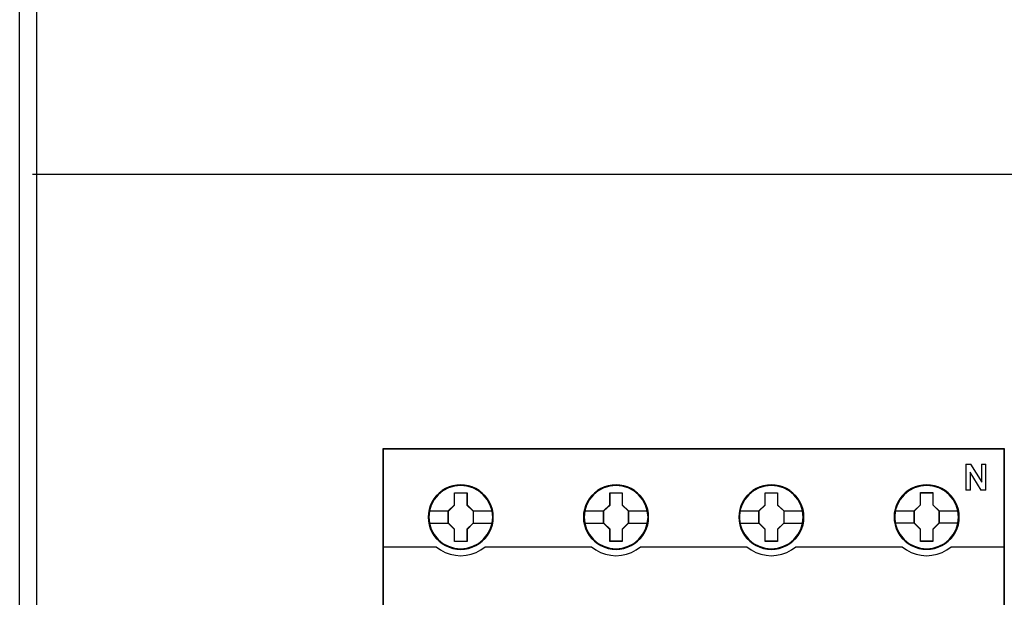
# Model space of a CAD drawing. Header units: millimetres. Extents: x 203 to 3426, y 719 to 2381.
# Tile 121 of 185: x 3346 to 3358, y 2279 to 2286. Entities that reach past the tile are written whole.
import ezdxf

# ---------------------------------------------------------------- set-up
doc = ezdxf.new("R2010")
doc.units = ezdxf.units.MM
doc.layers.add('45', color=7, linetype='Continuous')
doc.layers.add('E_Legrand_obudowy', color=7, linetype='Continuous')

# ---------------------------------------------------------------- blocks, each defined once
blk = doc.blocks.new('XL3 160 wnękowa 6x24M')
at = {"layer": 'E_Legrand_obudowy'}
for points in [[(-259.23, -72.21), (255.47, -72.21), (255.47, -1072.92), (-259.23, -1072.92), (-259.23, -72.21)], [(-257.16, -72.44), (255.69, -72.44), (255.69, -1071.56), (-257.16, -1071.56), (-257.16, -72.44)], [(256.55, -422.17), (-257.68, -422.17)]]:
    blk.add_lwpolyline(points, dxfattribs=at)
blk = doc.blocks.new('P304 TX3')
at = {"layer": '45', "color": 139}
for points in [[(72.05327, 41.032708), (-0.0215, 41.032708), (-0.0215, -41.032709), (72.05327, -41.032709), (72.05327, 41.032708)], [(72.05327, 41.032708), (-0.0215, 41.032708), (-0.0215, -41.032709), (72.05327, -41.032709), (72.05327, 41.032708)], [(72.03177, 41.011153), (0, 41.011153), (0, -41.011153), (72.03177, -41.011153), (72.03177, 41.011153)], [(12.710013, 33.112855), (12.637163, 33.832104), (12.429821, 34.512625), (12.082383, 35.148885), (11.622869, 35.702153), (11.062485, 36.155834), (10.418044, 36.493328), (9.723168, 36.709103), (9.000273, 36.775495), (8.277378, 36.709103), (7.588106, 36.493328), (6.943665, 36.155834), (6.377678, 35.702153), (5.918163, 35.148885), (5.576329, 34.512625), (5.363383, 33.832104), (5.296137, 33.112855), (5.363383, 32.399138), (5.576329, 31.707552), (5.918163, 31.082358), (6.377678, 30.523556), (6.943665, 30.069876), (7.588106, 29.732382), (8.277378, 29.52214), (9.000273, 29.450215), (9.723168, 29.52214), (10.418044, 29.732382), (11.062485, 30.069876), (11.622869, 30.523556), (12.082383, 31.082358), (12.429821, 31.707552), (12.637163, 32.399138), (12.710013, 33.112855)], [(30.719747, 33.107466), (30.646917, 33.826716), (30.439632, 34.512769), (30.097891, 35.143496), (29.632899, 35.702297), (29.072668, 36.155978), (28.434005, 36.493472), (27.733716, 36.703714), (27.011018, 36.770106), (26.28832, 36.703714), (25.593633, 36.493472), (24.95497, 36.155978), (24.394739, 35.702297), (23.929747, 35.143496), (23.582404, 34.512769), (23.375118, 33.826716), (23.302288, 33.107466), (23.375118, 32.393749), (23.582404, 31.707696), (23.929747, 31.076969), (24.394739, 30.5237), (24.95497, 30.07002), (25.593633, 29.732526), (26.28832, 29.516751), (27.011018, 29.444826), (27.733716, 29.516751), (28.434005, 29.732526), (29.072668, 30.07002), (29.632899, 30.5237), (30.097891, 31.076969), (30.439632, 31.707696), (30.646917, 32.393749), (30.719747, 33.107466)], [(30.719747, 33.112855), (30.641313, 33.832104), (30.434021, 34.512625), (30.092269, 35.148885), (29.632866, 35.702153), (29.072617, 36.155834), (28.428332, 36.493328), (27.728022, 36.709103), (27.010904, 36.775495), (26.288184, 36.709103), (25.593476, 36.493328), (24.954793, 36.155834), (24.388942, 35.702153), (23.929539, 35.148885), (23.587787, 34.512625), (23.374893, 33.832104), (23.307663, 33.112855), (23.374893, 32.399138), (23.587787, 31.707552), (23.929539, 31.082358), (24.388942, 30.523556), (24.954793, 30.069876), (25.593476, 29.732382), (26.288184, 29.52214), (27.010904, 29.450215), (27.728022, 29.52214), (28.428332, 29.732382), (29.072617, 30.069876), (29.632866, 30.523556), (30.092269, 31.082358), (30.434021, 31.707552), (30.641313, 32.399138), (30.719747, 33.112855)], [(48.729481, 33.107466), (48.656651, 33.826716), (48.449366, 34.512769), (48.102023, 35.143496), (47.637031, 35.702297), (47.082402, 36.155978), (46.438136, 36.493472), (45.74345, 36.703714), (45.020752, 36.770106), (44.298054, 36.703714), (43.597765, 36.493472), (42.964704, 36.155978), (42.398871, 35.702297), (41.933879, 35.143496), (41.592138, 34.512769), (41.384852, 33.826716), (41.312022, 33.107466), (41.384852, 32.393749), (41.592138, 31.707696), (41.933879, 31.076969), (42.398871, 30.5237), (42.964704, 30.07002), (43.597765, 29.732526), (44.298054, 29.516751), (45.020752, 29.444826), (45.74345, 29.516751), (46.438136, 29.732526), (47.082402, 30.07002), (47.637031, 30.5237), (48.102023, 31.076969), (48.449366, 31.707696), (48.656651, 32.393749), (48.729481, 33.107466)], [(48.724106, 33.112855), (48.651272, 33.832104), (48.443974, 34.512625), (48.102212, 35.148885), (47.642794, 35.702153), (47.076926, 36.155834), (46.438223, 36.493328), (45.737892, 36.709103), (45.015149, 36.775495), (44.292407, 36.709103), (43.60328, 36.493328), (42.958975, 36.155834), (42.39871, 35.702153), (41.939292, 35.148885), (41.59753, 34.512625), (41.384629, 33.832104), (41.317397, 33.112855), (41.384629, 32.399138), (41.59753, 31.707552), (41.939292, 31.082358), (42.39871, 30.523556), (42.958975, 30.069876), (43.60328, 29.732382), (44.292407, 29.52214), (45.015149, 29.450215), (45.737892, 29.52214), (46.438223, 29.732382), (47.076926, 30.069876), (47.642794, 30.523556), (48.102212, 31.082358), (48.443974, 31.707552), (48.651272, 32.399138), (48.724106, 33.112855)], [(66.735632, 33.112855), (66.6628, 33.832104), (66.455508, 34.512625), (66.113757, 35.148885), (65.654353, 35.702153), (65.088502, 36.155834), (64.444217, 36.493328), (63.749509, 36.709103), (63.026789, 36.775495), (62.304069, 36.709103), (61.614963, 36.493328), (60.970678, 36.155834), (60.41043, 35.702153), (59.951026, 35.148885), (59.603672, 34.512625), (59.390778, 33.832104), (59.323548, 33.112855), (59.390778, 32.399138), (59.603672, 31.707552), (59.951026, 31.082358), (60.41043, 30.523556), (60.970678, 30.069876), (61.614963, 29.732382), (62.304069, 29.52214), (63.026789, 29.450215), (63.749509, 29.52214), (64.444217, 29.732382), (65.088502, 30.069876), (65.654353, 30.523556), (66.113757, 31.082358), (66.455508, 31.707552), (66.6628, 32.399138), (66.735632, 33.112855)], [(66.735632, 33.107466), (66.6628, 33.826716), (66.455508, 34.512769), (66.113757, 35.143496), (65.648751, 35.702297), (65.094105, 36.155978), (64.449819, 36.493472), (63.749509, 36.703714), (63.032391, 36.770106), (62.309671, 36.703714), (61.609361, 36.493472), (60.97628, 36.155978), (60.41043, 35.702297), (59.945424, 35.143496), (59.603672, 34.512769), (59.39638, 33.826716), (59.323548, 33.107466), (59.39638, 32.393749), (59.603672, 31.707696), (59.945424, 31.076969), (60.41043, 30.5237), (60.97628, 30.07002), (61.609361, 29.732526), (62.309671, 29.516751), (63.032391, 29.444826), (63.749509, 29.516751), (64.449819, 29.732526), (65.094105, 30.07002), (65.648751, 30.5237), (66.113757, 31.076969), (66.455508, 31.707696), (66.6628, 32.393749), (66.735632, 33.107466)]]:
    blk.add_lwpolyline(points, close=True, dxfattribs=at)
for points in [[(67.575919, 39.250786), (68.170749, 39.250786)], [(67.575919, 39.250786), (67.575919, 36.236607)], [(68.12775, 39.250786), (69.419534, 37.165291)], [(69.374743, 39.250786), (69.914031, 39.250786)], [(69.374743, 39.250786), (69.374743, 37.165291)], [(69.871032, 39.250786), (69.871032, 36.236607)], [(68.072208, 38.325696), (68.072208, 36.236607)], [(69.351451, 36.236607), (68.072208, 38.325696)], [(67.575919, 36.279718), (68.115208, 36.279718)], [(69.308451, 36.279718), (69.914031, 36.279718)], [(-0.0215, 29.669362), (6.199132, 29.669362)], [(6.154341, 29.669362), (6.653922, 29.312978), (7.204022, 29.025571), (7.782189, 28.807142), (8.388422, 28.680683), (8.994655, 28.634698), (9.617728, 28.680683), (10.223961, 28.807142), (10.802128, 29.025571), (11.346615, 29.312978), (11.85181, 29.669362)], [(11.807018, 29.669362), (24.203491, 29.669362)], [(24.1587, 29.669362), (24.663873, 29.312978), (25.208338, 29.025571), (25.78648, 28.807142), (26.398301, 28.680683), (27.004509, 28.634698), (27.627556, 28.680683), (28.233764, 28.807142), (28.811906, 29.025571), (29.356371, 29.312978), (29.861544, 29.669362)], [(29.818544, 29.669362), (42.215017, 29.669362)], [(42.170226, 29.669362), (42.675399, 29.312978), (43.219863, 29.025571), (43.798006, 28.807142), (44.404214, 28.680683), (45.016035, 28.634698), (45.633469, 28.680683), (46.234063, 28.807142), (46.823432, 29.025571), (47.367896, 29.312978), (47.873069, 29.669362)], [(47.828278, 29.669362), (60.224751, 29.669362)], [(60.17996, 29.669362), (60.685154, 29.312978), (61.229641, 29.025571), (61.807808, 28.807142), (62.414041, 28.680683), (63.025888, 28.634698), (63.643347, 28.680683), (64.243967, 28.807142), (64.827747, 29.025571), (65.377848, 29.312978), (65.877429, 29.669362)], [(65.832637, 29.669362), (72.05327, 29.669362)]]:
    blk.add_lwpolyline(points, dxfattribs=at)
at = {"layer": '45', "color": 7}
for points in [[(12.776304, 33.107394), (12.753896, 33.555525), (12.681069, 34.009188), (12.529813, 34.435188), (12.350546, 34.850124), (12.115259, 35.237397), (11.835155, 35.585943), (11.504632, 35.906826), (11.140497, 36.18345), (10.770759, 36.426879), (10.339399, 36.60945), (9.908039, 36.736697), (9.45427, 36.819685), (9.000501, 36.847347), (8.546733, 36.819685), (8.104168, 36.736697), (7.656002, 36.60945), (7.241448, 36.426879), (6.854904, 36.18345), (6.496371, 35.906826), (6.160246, 35.585943), (5.896948, 35.237397), (5.656058, 34.850124), (5.454383, 34.435188), (5.33674, 34.009188), (5.247106, 33.555525), (5.219096, 33.107394), (5.247106, 32.659264), (5.33674, 32.222198), (5.454383, 31.790665), (5.656058, 31.381262), (5.896948, 30.988457), (6.160246, 30.628846), (6.496371, 30.313495), (6.854904, 30.036871), (7.241448, 29.804507), (7.656002, 29.621935), (8.104168, 29.483623), (8.546733, 29.395104), (9.000501, 29.372974), (9.45427, 29.395104), (9.908039, 29.483623), (10.339399, 29.621935), (10.770759, 29.804507), (11.140497, 30.036871), (11.504632, 30.313495), (11.835155, 30.628846), (12.115259, 30.988457), (12.350546, 31.381262), (12.529813, 31.790665), (12.681069, 32.222198), (12.753896, 32.659264), (12.776304, 33.107394)], [(12.776304, 33.107394), (12.753896, 33.555525), (12.681069, 34.009188), (12.529813, 34.435188), (12.350546, 34.850124), (12.115259, 35.237397), (11.835155, 35.585943), (11.504632, 35.906826), (11.140497, 36.18345), (10.770759, 36.426879), (10.339399, 36.60945), (9.908039, 36.736697), (9.45427, 36.819685), (9.000501, 36.847347), (8.546733, 36.819685), (8.104168, 36.736697), (7.656002, 36.60945), (7.241448, 36.426879), (6.854904, 36.18345), (6.496371, 35.906826), (6.160246, 35.585943), (5.896948, 35.237397), (5.656058, 34.850124), (5.454383, 34.435188), (5.33674, 34.009188), (5.247106, 33.555525), (5.219096, 33.107394), (5.247106, 32.659264), (5.33674, 32.222198), (5.454383, 31.790665), (5.656058, 31.381262), (5.896948, 30.988457), (6.160246, 30.628846), (6.496371, 30.313495), (6.854904, 30.036871), (7.241448, 29.804507), (7.656002, 29.621935), (8.104168, 29.483623), (8.546733, 29.395104), (9.000501, 29.372974), (9.45427, 29.395104), (9.908039, 29.483623), (10.339399, 29.621935), (10.770759, 29.804507), (11.140497, 30.036871), (11.504632, 30.313495), (11.835155, 30.628846), (12.115259, 30.988457), (12.350546, 31.381262), (12.529813, 31.790665), (12.681069, 32.222198), (12.753896, 32.659264), (12.776304, 33.107394)], [(30.791414, 33.107394), (30.763404, 33.555525), (30.696181, 34.009188), (30.539327, 34.435188), (30.360066, 34.850124), (30.124786, 35.242929), (29.84469, 35.585943), (29.514177, 35.906826), (29.150053, 36.18345), (28.780327, 36.426879), (28.348979, 36.60945), (27.923234, 36.736697), (27.463877, 36.819685), (27.010122, 36.847347), (26.556367, 36.819685), (26.113816, 36.736697), (25.665663, 36.60945), (25.256723, 36.426879), (24.864589, 36.18345), (24.506066, 35.906826), (24.175554, 35.585943), (23.912264, 35.242929), (23.665779, 34.850124), (23.469712, 34.435188), (23.34647, 34.009188), (23.25684, 33.555525), (23.22883, 33.107394), (23.25684, 32.659264), (23.34647, 32.222198), (23.469712, 31.796198), (23.665779, 31.381262), (23.912264, 30.988457), (24.175554, 30.628846), (24.506066, 30.313495), (24.864589, 30.036871), (25.256723, 29.804507), (25.665663, 29.621935), (26.113816, 29.483623), (26.556367, 29.395104), (27.010122, 29.372974), (27.463877, 29.395104), (27.923234, 29.483623), (28.348979, 29.621935), (28.780327, 29.804507), (29.150053, 30.036871), (29.514177, 30.313495), (29.84469, 30.628846), (30.124786, 30.988457), (30.360066, 31.381262), (30.539327, 31.796198), (30.696181, 32.222198), (30.763404, 32.659264), (30.791414, 33.107394)], [(30.791414, 33.107394), (30.763404, 33.555525), (30.696181, 34.009188), (30.539327, 34.435188), (30.360066, 34.850124), (30.124786, 35.242929), (29.84469, 35.585943), (29.514177, 35.906826), (29.150053, 36.18345), (28.780327, 36.426879), (28.348979, 36.60945), (27.923234, 36.736697), (27.463877, 36.819685), (27.010122, 36.847347), (26.556367, 36.819685), (26.113816, 36.736697), (25.665663, 36.60945), (25.256723, 36.426879), (24.864589, 36.18345), (24.506066, 35.906826), (24.175554, 35.585943), (23.912264, 35.242929), (23.665779, 34.850124), (23.469712, 34.435188), (23.34647, 34.009188), (23.25684, 33.555525), (23.22883, 33.107394), (23.25684, 32.659264), (23.34647, 32.222198), (23.469712, 31.796198), (23.665779, 31.381262), (23.912264, 30.988457), (24.175554, 30.628846), (24.506066, 30.313495), (24.864589, 30.036871), (25.256723, 29.804507), (25.665663, 29.621935), (26.113816, 29.483623), (26.556367, 29.395104), (27.010122, 29.372974), (27.463877, 29.395104), (27.923234, 29.483623), (28.348979, 29.621935), (28.780327, 29.804507), (29.150053, 30.036871), (29.514177, 30.313495), (29.84469, 30.628846), (30.124786, 30.988457), (30.360066, 31.381262), (30.539327, 31.796198), (30.696181, 32.222198), (30.763404, 32.659264), (30.791414, 33.107394)], [(30.769914, 33.106511), (30.742063, 33.552165), (30.675223, 34.00332), (30.519261, 34.426966), (30.341019, 34.839608), (30.107076, 35.230242), (29.828573, 35.57136), (29.49994, 35.890469), (29.137886, 36.165564), (28.770261, 36.407647), (28.341367, 36.58921), (27.918042, 36.715753), (27.461297, 36.798282), (27.010122, 36.825791), (26.558947, 36.798282), (26.118912, 36.715753), (25.673307, 36.58921), (25.266692, 36.407647), (24.876788, 36.165564), (24.520304, 35.890469), (24.191671, 35.57136), (23.929878, 35.230242), (23.684795, 34.839608), (23.489843, 34.426966), (23.367301, 34.00332), (23.27818, 33.552165), (23.25033, 33.106511), (23.27818, 32.660858), (23.367301, 32.226208), (23.489843, 31.802563), (23.684795, 31.389921), (23.929878, 30.999286), (24.191671, 30.641663), (24.520304, 30.328055), (24.876788, 30.05296), (25.266692, 29.821881), (25.673307, 29.640318), (26.118912, 29.502771), (26.558947, 29.414741), (27.010122, 29.392733), (27.461297, 29.414741), (27.918042, 29.502771), (28.341367, 29.640318), (28.770261, 29.821881), (29.137886, 30.05296), (29.49994, 30.328055), (29.828573, 30.641663), (30.107076, 30.999286), (30.341019, 31.389921), (30.519261, 31.802563), (30.675223, 32.226208), (30.742063, 32.660858), (30.769914, 33.106511)], [(48.802939, 33.107394), (48.780532, 33.555525), (48.707707, 34.009188), (48.550853, 34.435188), (48.371592, 34.850124), (48.136312, 35.242929), (47.856216, 35.585943), (47.531305, 35.906826), (47.167181, 36.18345), (46.791852, 36.426879), (46.366107, 36.60945), (45.93476, 36.736697), (45.481005, 36.819685), (45.02725, 36.847347), (44.573495, 36.819685), (44.130943, 36.736697), (43.68279, 36.60945), (43.268249, 36.426879), (42.881717, 36.18345), (42.523194, 35.906826), (42.187079, 35.585943), (41.923789, 35.242929), (41.677305, 34.850124), (41.481238, 34.435188), (41.363598, 34.009188), (41.273967, 33.555525), (41.240356, 33.107394), (41.273967, 32.659264), (41.363598, 32.222198), (41.481238, 31.796198), (41.677305, 31.381262), (41.923789, 30.988457), (42.187079, 30.628846), (42.523194, 30.313495), (42.881717, 30.036871), (43.268249, 29.804507), (43.68279, 29.621935), (44.130943, 29.483623), (44.573495, 29.395104), (45.02725, 29.372974), (45.481005, 29.395104), (45.93476, 29.483623), (46.366107, 29.621935), (46.791852, 29.804507), (47.167181, 30.036871), (47.531305, 30.313495), (47.856216, 30.628846), (48.136312, 30.988457), (48.371592, 31.381262), (48.550853, 31.796198), (48.707707, 32.222198), (48.780532, 32.659264), (48.802939, 33.107394)], [(48.802939, 33.107394), (48.780532, 33.555525), (48.707707, 34.009188), (48.550853, 34.435188), (48.371592, 34.850124), (48.136312, 35.242929), (47.856216, 35.585943), (47.531305, 35.906826), (47.167181, 36.18345), (46.791852, 36.426879), (46.366107, 36.60945), (45.93476, 36.736697), (45.481005, 36.819685), (45.02725, 36.847347), (44.573495, 36.819685), (44.130943, 36.736697), (43.68279, 36.60945), (43.268249, 36.426879), (42.881717, 36.18345), (42.523194, 35.906826), (42.187079, 35.585943), (41.923789, 35.242929), (41.677305, 34.850124), (41.481238, 34.435188), (41.363598, 34.009188), (41.273967, 33.555525), (41.240356, 33.107394), (41.273967, 32.659264), (41.363598, 32.222198), (41.481238, 31.796198), (41.677305, 31.381262), (41.923789, 30.988457), (42.187079, 30.628846), (42.523194, 30.313495), (42.881717, 30.036871), (43.268249, 29.804507), (43.68279, 29.621935), (44.130943, 29.483623), (44.573495, 29.395104), (45.02725, 29.372974), (45.481005, 29.395104), (45.93476, 29.483623), (46.366107, 29.621935), (46.791852, 29.804507), (47.167181, 30.036871), (47.531305, 30.313495), (47.856216, 30.628846), (48.136312, 30.988457), (48.371592, 31.381262), (48.550853, 31.796198), (48.707707, 32.222198), (48.780532, 32.659264), (48.802939, 33.107394)], [(48.781439, 33.106511), (48.759159, 33.552165), (48.686748, 34.00332), (48.530787, 34.426966), (48.352545, 34.839608), (48.118602, 35.230242), (47.840099, 35.57136), (47.517035, 35.890469), (47.154981, 36.165564), (46.781787, 36.407647), (46.358463, 36.58921), (45.929568, 36.715753), (45.478393, 36.798282), (45.027218, 36.825791), (44.576043, 36.798282), (44.136008, 36.715753), (43.690403, 36.58921), (43.278218, 36.407647), (42.893884, 36.165564), (42.5374, 35.890469), (42.203196, 35.57136), (41.941403, 35.230242), (41.696321, 34.839608), (41.501369, 34.426966), (41.384397, 34.00332), (41.295276, 33.552165), (41.261856, 33.106511), (41.295276, 32.660858), (41.384397, 32.226208), (41.501369, 31.802563), (41.696321, 31.389921), (41.941403, 30.999286), (42.203196, 30.641663), (42.5374, 30.328055), (42.893884, 30.05296), (43.278218, 29.821881), (43.690403, 29.640318), (44.136008, 29.502771), (44.576043, 29.414741), (45.027218, 29.392733), (45.478393, 29.414741), (45.929568, 29.502771), (46.358463, 29.640318), (46.781787, 29.821881), (47.154981, 30.05296), (47.517035, 30.328055), (47.840099, 30.641663), (48.118602, 30.999286), (48.352545, 31.389921), (48.530787, 31.802563), (48.686748, 32.226208), (48.759159, 32.660858), (48.781439, 33.106511)], [(66.812674, 33.112783), (66.784664, 33.560913), (66.717441, 34.014576), (66.560587, 34.440577), (66.381326, 34.855513), (66.146046, 35.248318), (65.86595, 35.591332), (65.535437, 35.912215), (65.171313, 36.188839), (64.801587, 36.432268), (64.370239, 36.614839), (63.944494, 36.742086), (63.485137, 36.825073), (63.031382, 36.852736), (62.577627, 36.825073), (62.135076, 36.742086), (61.686923, 36.614839), (61.277983, 36.432268), (60.885849, 36.188839), (60.527326, 35.912215), (60.196814, 35.591332), (59.933524, 35.248318), (59.687039, 34.855513), (59.490972, 34.440577), (59.36773, 34.014576), (59.2781, 33.560913), (59.25009, 33.112783), (59.2781, 32.664653), (59.36773, 32.227587), (59.490972, 31.801587), (59.687039, 31.386651), (59.933524, 30.993845), (60.196814, 30.634235), (60.527326, 30.318884), (60.885849, 30.04226), (61.277983, 29.809896), (61.686923, 29.627324), (62.135076, 29.489012), (62.577627, 29.400493), (63.031382, 29.378363), (63.485137, 29.400493), (63.944494, 29.489012), (64.370239, 29.627324), (64.801587, 29.809896), (65.171313, 30.04226), (65.535437, 30.318884), (65.86595, 30.634235), (66.146046, 30.993845), (66.381326, 31.386651), (66.560587, 31.801587), (66.717441, 32.227587), (66.784664, 32.664653), (66.812674, 33.112783)], [(66.812674, 33.112783), (66.784664, 33.560913), (66.717441, 34.014576), (66.560587, 34.440577), (66.381326, 34.855513), (66.146046, 35.248318), (65.86595, 35.591332), (65.535437, 35.912215), (65.171313, 36.188839), (64.801587, 36.432268), (64.370239, 36.614839), (63.944494, 36.742086), (63.485137, 36.825073), (63.031382, 36.852736), (62.577627, 36.825073), (62.135076, 36.742086), (61.686923, 36.614839), (61.277983, 36.432268), (60.885849, 36.188839), (60.527326, 35.912215), (60.196814, 35.591332), (59.933524, 35.248318), (59.687039, 34.855513), (59.490972, 34.440577), (59.36773, 34.014576), (59.2781, 33.560913), (59.25009, 33.112783), (59.2781, 32.664653), (59.36773, 32.227587), (59.490972, 31.801587), (59.687039, 31.386651), (59.933524, 30.993845), (60.196814, 30.634235), (60.527326, 30.318884), (60.885849, 30.04226), (61.277983, 29.809896), (61.686923, 29.627324), (62.135076, 29.489012), (62.577627, 29.400493), (63.031382, 29.378363), (63.485137, 29.400493), (63.944494, 29.489012), (64.370239, 29.627324), (64.801587, 29.809896), (65.171313, 30.04226), (65.535437, 30.318884), (65.86595, 30.634235), (66.146046, 30.993845), (66.381326, 31.386651), (66.560587, 31.801587), (66.717441, 32.227587), (66.784664, 32.664653), (66.812674, 33.112783)], [(66.791174, 33.112799), (66.763323, 33.558345), (66.696483, 34.009391), (66.540521, 34.432934), (66.362279, 34.845477), (66.128336, 35.236017), (65.849833, 35.577052), (65.5212, 35.896084), (65.159145, 36.171113), (64.791521, 36.413137), (64.362627, 36.594656), (63.939302, 36.721169), (63.482557, 36.803677), (63.031382, 36.83118), (62.580207, 36.803677), (62.140172, 36.721169), (61.694567, 36.594656), (61.287952, 36.413137), (60.898048, 36.171113), (60.541564, 35.896084), (60.212931, 35.577052), (59.951138, 35.236017), (59.706055, 34.845477), (59.511103, 34.432934), (59.388561, 34.009391), (59.29944, 33.558345), (59.27159, 33.112799), (59.29944, 32.667253), (59.388561, 32.232709), (59.511103, 31.809165), (59.706055, 31.396623), (59.951138, 31.006083), (60.212931, 30.648546), (60.541564, 30.335014), (60.898048, 30.059986), (61.287952, 29.828962), (61.694567, 29.647444), (62.140172, 29.50993), (62.580207, 29.421921), (63.031382, 29.399918), (63.482557, 29.421921), (63.939302, 29.50993), (64.362627, 29.647444), (64.791521, 29.828962), (65.159145, 30.059986), (65.5212, 30.335014), (65.849833, 30.648546), (66.128336, 31.006083), (66.362279, 31.396623), (66.540521, 31.809165), (66.696483, 32.232709), (66.763323, 32.667253), (66.791174, 33.112799)], [(8.287427, 35.945608), (9.730323, 35.945608), (9.730323, 34.52646), (10.448942, 33.822429), (10.448942, 32.403281), (9.730323, 31.688163), (9.730323, 30.280102), (8.287427, 30.280102), (8.287427, 31.688163), (7.551833, 32.403281), (7.551833, 33.822429), (8.287427, 34.52646), (8.287427, 35.945608)], [(8.287427, 35.945608), (9.730323, 35.945608), (9.730323, 35.945608), (9.730323, 34.52646), (9.730323, 34.52646), (10.448942, 33.822429), (10.448942, 33.822429), (10.448942, 32.403281), (10.448942, 32.403281), (9.730323, 31.688163), (9.730323, 31.688163), (9.730323, 30.280102), (9.730323, 30.280102), (8.287427, 30.280102), (8.287427, 30.280102), (8.287427, 31.688163), (8.287427, 31.688163), (7.551833, 32.403281), (7.551833, 32.403281), (7.551833, 33.822429), (7.551833, 33.822429), (8.287427, 34.52646), (8.287427, 34.52646), (8.287427, 35.945608), (8.287427, 35.945608)], [(8.298009, 35.924053), (9.719489, 35.924053), (9.719489, 34.515703), (10.427442, 33.81703), (10.427442, 32.40868), (9.719489, 31.699004), (9.719489, 30.301657), (8.298009, 30.301657), (8.298009, 31.699004), (7.573333, 32.40868), (7.573333, 33.81703), (8.298009, 34.515703), (8.298009, 35.924053)], [(26.304153, 35.945608), (27.740502, 35.945608), (27.740502, 34.526421), (28.458676, 33.827915), (28.458676, 32.403184), (27.740502, 31.688047), (27.740502, 30.285491), (26.304153, 30.285491), (26.304153, 31.688047), (25.563359, 32.403184), (25.563359, 33.827915), (26.304153, 34.526421), (26.304153, 35.945608)], [(26.304153, 35.945608), (27.740502, 35.945608), (27.740502, 35.945608), (27.740502, 34.526421), (27.740502, 34.526421), (28.458676, 33.827915), (28.458676, 33.827915), (28.458676, 32.403184), (28.458676, 32.403184), (27.740502, 31.688047), (27.740502, 31.688047), (27.740502, 30.285491), (27.740502, 30.285491), (26.304153, 30.285491), (26.304153, 30.285491), (26.304153, 31.688047), (26.304153, 31.688047), (25.563359, 32.403184), (25.563359, 32.403184), (25.563359, 33.827915), (25.563359, 33.827915), (26.304153, 34.526421), (26.304153, 34.526421), (26.304153, 35.945608), (26.304153, 35.945608)], [(26.314651, 35.924053), (27.729668, 35.924053), (27.729668, 34.515675), (28.437177, 33.822489), (28.437177, 32.40861), (27.729668, 31.698919), (27.729668, 30.307046), (26.314651, 30.307046), (26.314651, 31.698919), (25.584859, 32.40861), (25.584859, 33.822489), (26.314651, 34.515675), (26.314651, 35.924053)], [(44.313607, 35.945608), (45.755611, 35.945608), (45.755611, 34.526421), (46.473786, 33.827915), (46.473786, 32.403184), (45.755611, 31.688047), (45.755611, 30.285491), (44.313607, 30.285491), (44.313607, 31.688047), (43.578468, 32.403184), (43.578468, 33.827915), (44.313607, 34.526421), (44.313607, 35.945608)], [(44.313607, 35.945608), (45.755611, 35.945608), (45.755611, 35.945608), (45.755611, 34.526421), (45.755611, 34.526421), (46.473786, 33.827915), (46.473786, 33.827915), (46.473786, 32.403184), (46.473786, 32.403184), (45.755611, 31.688047), (45.755611, 31.688047), (45.755611, 30.285491), (45.755611, 30.285491), (44.313607, 30.285491), (44.313607, 30.285491), (44.313607, 31.688047), (44.313607, 31.688047), (43.578468, 32.403184), (43.578468, 32.403184), (43.578468, 33.827915), (43.578468, 33.827915), (44.313607, 34.526421), (44.313607, 34.526421), (44.313607, 35.945608), (44.313607, 35.945608)], [(44.324644, 35.924053), (45.746124, 35.924053), (45.746124, 34.515675), (46.454077, 33.822489), (46.454077, 32.40861), (45.746124, 31.698919), (45.746124, 30.307046), (44.324644, 30.307046), (44.324644, 31.698919), (43.599968, 32.40861), (43.599968, 33.822489), (44.324644, 34.515675), (44.324644, 35.924053)], [(62.32408, 35.950997), (63.761318, 35.950997), (63.761318, 34.53181), (64.479936, 33.833304), (64.479936, 32.408573), (63.761318, 31.693435), (63.761318, 30.290879), (62.32408, 30.290879), (62.32408, 31.693435), (61.582827, 32.408573), (61.582827, 33.833304), (62.32408, 34.53181), (62.32408, 35.950997)], [(62.32408, 35.950997), (63.761318, 35.950997), (63.761318, 35.950997), (63.761318, 34.53181), (63.761318, 34.53181), (64.479936, 33.833304), (64.479936, 33.833304), (64.479936, 32.408573), (64.479936, 32.408573), (63.761318, 31.693435), (63.761318, 31.693435), (63.761318, 30.290879), (63.761318, 30.290879), (62.32408, 30.290879), (62.32408, 30.290879), (62.32408, 31.693435), (62.32408, 31.693435), (61.582827, 32.408573), (61.582827, 32.408573), (61.582827, 33.833304), (61.582827, 33.833304), (62.32408, 34.53181), (62.32408, 34.53181), (62.32408, 35.950997), (62.32408, 35.950997)], [(62.334578, 35.929441), (63.750484, 35.929441), (63.750484, 34.521064), (64.458436, 33.827878), (64.458436, 32.413999), (63.750484, 31.704308), (63.750484, 30.312435), (62.334578, 30.312435), (62.334578, 31.704308), (61.604327, 32.413999), (61.604327, 33.827878), (62.334578, 34.521064), (62.334578, 35.929441)]]:
    blk.add_lwpolyline(points, close=True, dxfattribs=at)
at = {"layer": '45', "color": 59}
blk.add_lwpolyline([(12.754805, 33.106511), (12.732524, 33.552165), (12.660111, 34.00332), (12.509715, 34.426966), (12.331469, 34.839608), (12.09752, 35.22474), (11.81901, 35.57136), (11.490368, 35.890469), (11.128304, 36.165564), (10.760671, 36.407647), (10.331765, 36.58921), (9.902859, 36.715753), (9.451672, 36.798282), (9.000485, 36.825791), (8.549299, 36.798282), (8.109252, 36.715753), (7.663636, 36.58921), (7.25144, 36.407647), (6.867096, 36.165564), (6.510603, 35.890469), (6.176391, 35.57136), (5.914591, 35.22474), (5.675072, 34.839608), (5.474545, 34.426966), (5.35757, 34.00332), (5.268447, 33.552165), (5.240596, 33.106511), (5.268447, 32.660858), (5.35757, 32.226208), (5.474545, 31.797061), (5.675072, 31.389921), (5.914591, 30.999286), (6.176391, 30.641663), (6.510603, 30.328055), (6.867096, 30.05296), (7.25144, 29.821881), (7.663636, 29.640318), (8.109252, 29.502771), (8.549299, 29.414741), (9.000485, 29.392733), (9.451672, 29.414741), (9.902859, 29.502771), (10.331765, 29.640318), (10.760671, 29.821881), (11.128304, 30.05296), (11.490368, 30.328055), (11.81901, 30.641663), (12.09752, 30.999286), (12.331469, 31.389921), (12.509715, 31.797061), (12.660111, 32.226208), (12.732524, 32.660858), (12.754805, 33.106511)], close=True, dxfattribs=at)
at = {"layer": '45', "color": 7}
for points in [[(5.290762, 33.838557), (7.596625, 33.838557)], [(10.404151, 33.838557), (12.710013, 33.838557)], [(23.302288, 33.843946), (25.606359, 33.843946)], [(28.413885, 33.843946), (30.719747, 33.843946)], [(41.312022, 33.843946), (43.62326, 33.843946)], [(46.430786, 33.843946), (48.729481, 33.843946)], [(59.323548, 33.849335), (61.627619, 33.849335)], [(64.435145, 33.849335), (66.741007, 33.849335)], [(5.290762, 32.430264), (7.596625, 32.430264)], [(10.404151, 32.430264), (12.710013, 32.430264)], [(23.302288, 32.430264), (25.606359, 32.430264)], [(28.413885, 32.430264), (30.719747, 32.430264)], [(41.312022, 32.430264), (43.62326, 32.430264)], [(46.430786, 32.430264), (48.729481, 32.430264)], [(59.323548, 32.435653), (61.627619, 32.435653)], [(64.435145, 32.435653), (66.741007, 32.435653)]]:
    blk.add_lwpolyline(points, dxfattribs=at)
blk = doc.blocks.new('G$C3556625F')
at = {"xscale": 0.103478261, "yscale": 0.103478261, "zscale": 0.103478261}
blk.add_blockref('P304 TX3', (-90.1993, 69.6466), dxfattribs=at)
at = {"layer": 'E_Legrand_obudowy', "color": 67, "true_color": 0x727430, "xscale": 0.1, "yscale": 0.1, "zscale": 0.1}
blk.add_blockref('XL3 160 wnękowa 6x24M', (-68.6374, 119.4025), dxfattribs=at)

msp = doc.modelspace()

# ---------------------------------------------------------------- block references
msp.add_blockref('G$C3556625F', (3441.022, 2207.143))

doc.saveas('drawing.dxf')
